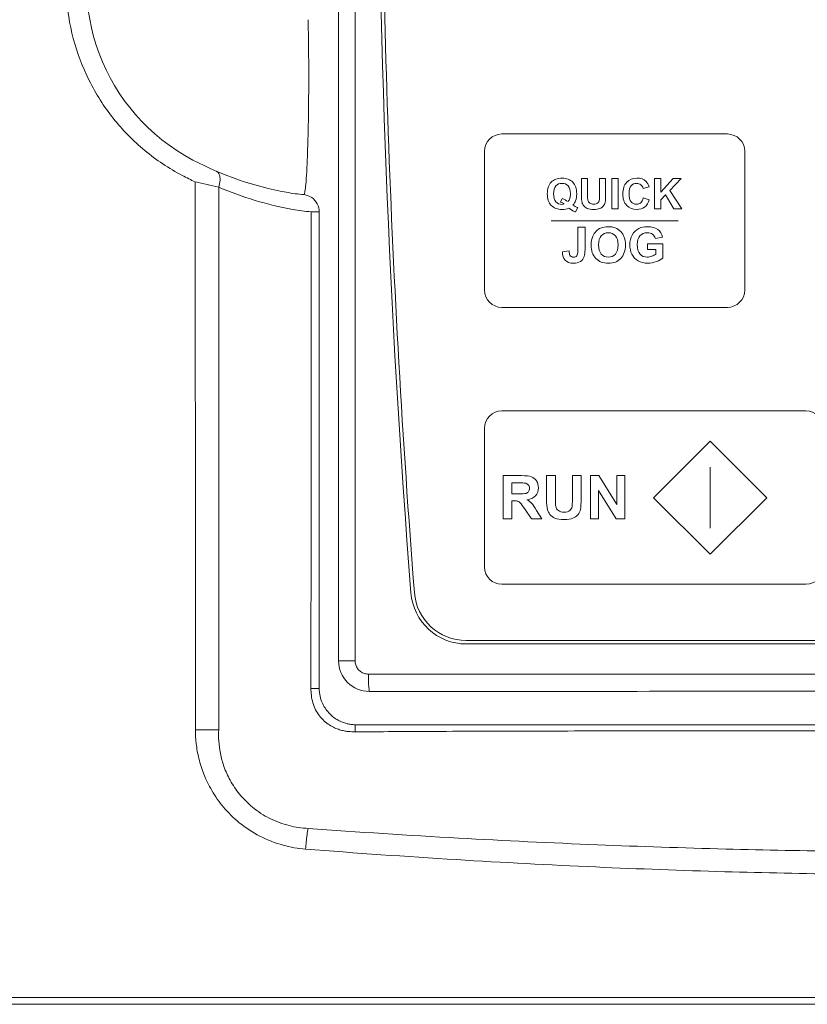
# Model space of a CAD drawing. Header units: millimetres. Extents: x -473 to 23648, y -382 to 1866.
# Tile 189 of 256: x 6243 to 6288, y 235 to 291. Entities that reach past the tile are written whole.
import ezdxf

# ---------------------------------------------------------------- set-up
doc = ezdxf.new("R2010")
doc.units = ezdxf.units.MM
doc.header["$LTSCALE"] = 80
doc.layers.get('0').update_dxf_attribs({"linetype": 'CONTINUOUS'})
doc.layers.add('20_ALL_FEATURES', color=7, linetype='CONTINUOUS')
doc.layers.add('layer 1', color=7, linetype='CONTINUOUS')

msp = doc.modelspace()

# ---------------------------------------------------------------- linework, layer by layer
at = {"color": 0, "linetype": 'Continuous', "lineweight": 0}
for p, q in [((6261, 359.819), (6261, 254.419)), ((6261.951, 359.82), (6261.951, 254.42)), ((6259.885, 280.311), (6259.42, 280.31)), ((6259.886, 252.821), (6259.885, 280.311)), ((6268.362, 255.586), (6324.586, 255.586)), ((6324.586, 255.386), (6268.362, 255.386)), ((6261.951, 254.42), (6261, 254.42)), ((6262.726, 253.646), (6330.222, 253.646)), ((6259.409, 252.82), (6259.886, 252.821))]:
    msp.add_line(p, q, dxfattribs=at)
for centre, radius, start, end in [((6886.074, 306.922), 622.8, 175.51072, 184.474232), ((6886.074, 306.922), 622.6, 179.582278, 184.474232), ((6257.974, 293.469), 11.5, 158.8193, 242.1819), ((6261.334, 299.837), 18.7, 242.1819, 259.6935), ((6261.293, 300.106), 19.991, 242.2768, 244.6767), ((6266.791, 341.249), 60.857, 256.65292, 257.96109), ((6261.86, 299.84), 19.703, 246.8001, 259.7187), ((6259.985, 292.41), 11.152, 259.6857, 264.9849), ((6260.406, 291.816), 11.548, 259.7095, 265.1016), ((6268.362, 258.586), 3.2, 184.4742, 270), ((6268.362, 258.586), 3, 184.4742, 270), ((6262.773, 254.42), 1.774, 180.0147, 270.0196), ((6262.461, 252.82), 3.052, 179.9998, 187.2853), ((6261.909, 252.822), 2.023, 180.0048, 187.4383), ((6261.976, 252.744), 2.014, 262.3814, 269.9407), ((6261.937, 253.386), 3.069, 263.0589, 270.4056)]:
    msp.add_arc(centre, radius, start, end, dxfattribs=at)
for points, knots in [([(6251.993, 282.41), (6251.226, 282.813), (6249.772, 283.782), (6247.945, 285.648), (6246.543, 287.846), (6245.625, 290.286), (6245.229, 292.871), (6245.379, 295.485), (6245.84, 297.174), (6246.154, 297.982)], [0, 0, 0, 0, 2.600735, 5.197227, 7.779768, 10.367086, 12.961359, 15.568157, 18.168269, 18.168269, 18.168269, 18.168269]), ([(6259.246, 291.392), (6259.263, 290.689), (6259.282, 289.293), (6259.283, 287.265), (6259.26, 285.416), (6259.223, 283.884), (6259.172, 282.744), (6259.127, 281.985), (6259.07, 281.555), (6259.042, 281.352), (6259.01, 281.301)], [0, 0, 0, 0, 2.109546, 4.189307, 6.081653, 7.658465, 8.784615, 9.510947, 9.925208, 10.10508, 10.10508, 10.10508, 10.10508]), ([(6254.098, 281.731), (6254.139, 281.864), (6254.186, 282.113), (6254.162, 282.45), (6254.034, 282.62), (6253.96, 282.652)], [0, 0, 0, 0, 0.418831, 0.7519159, 0.993938, 0.993938, 0.993938, 0.993938]), ([(6252.749, 250.439), (6252.748, 254.221), (6252.748, 261.51), (6252.745, 272.042), (6252.743, 278.792), (6252.742, 282.036)], [0, 0, 0, 0, 11.345856, 21.865872, 31.596498, 31.596498, 31.596498, 31.596498]), ([(6254.097, 250.442), (6254.097, 254.189), (6254.097, 261.407), (6254.097, 271.837), (6254.098, 278.519), (6254.098, 281.731)], [0, 0, 0, 0, 11.242654, 21.653803, 31.289075, 31.289075, 31.289075, 31.289075]), ([(6259.885, 280.311), (6259.885, 280.469), (6259.805, 280.792), (6259.478, 281.162), (6259.168, 281.281), (6259.01, 281.301)], [0, 0, 0, 0, 0.476226, 0.952898, 1.429636, 1.429636, 1.429636, 1.429636]), ([(6259.409, 252.82), (6259.41, 253.857), (6259.411, 256.026), (6259.413, 259.412), (6259.414, 263.06), (6259.416, 266.964), (6259.417, 271.137), (6259.419, 275.614), (6259.42, 278.705), (6259.42, 280.31)], [0, 0, 0, 0, 3.111441, 6.506299, 10.156363, 14.057059, 18.218996, 22.673011, 27.489841, 27.489841, 27.489841, 27.489841]), ([(6261.951, 254.42), (6261.951, 254.339), (6261.976, 254.176), (6262.088, 253.957), (6262.263, 253.783), (6262.482, 253.671), (6262.645, 253.646), (6262.726, 253.646)], [0, 0, 0, 0, 0.242006, 0.484329, 0.726749, 0.969268, 1.211827, 1.211827, 1.211827, 1.211827]), ([(6262.726, 253.646), (6262.726, 253.519), (6262.732, 253.29), (6262.727, 252.966), (6262.768, 252.794), (6262.748, 252.654), (6262.774, 252.646)], [0, 0, 0, 0, 0.379479, 0.702346, 0.92056, 1.002667, 1.002667, 1.002667, 1.002667]), ([(6261.566, 250.34), (6261.485, 250.346), (6261.315, 250.37), (6261.049, 250.437), (6260.763, 250.547), (6260.463, 250.712), (6260.166, 250.94), (6259.893, 251.235), (6259.667, 251.588), (6259.504, 251.992), (6259.448, 252.283), (6259.434, 252.433)], [0, 0, 0, 0, 0.243091, 0.515428, 0.821175, 1.159761, 1.536592, 1.94123, 2.357734, 2.787633, 3.240565, 3.240565, 3.240565, 3.240565]), ([(6261.709, 250.747), (6261.64, 250.757), (6261.495, 250.783), (6261.271, 250.85), (6261.034, 250.951), (6260.787, 251.097), (6260.54, 251.295), (6260.312, 251.546), (6260.12, 251.845), (6259.975, 252.185), (6259.92, 252.432), (6259.903, 252.56)], [0, 0, 0, 0, 0.209355, 0.441454, 0.697479, 0.981687, 1.299625, 1.643264, 1.995919, 2.359977, 2.747748, 2.747748, 2.747748, 2.747748]), ([(6262.774, 252.646), (6270.262, 252.651), (6285.241, 252.658), (6307.707, 252.658), (6322.686, 252.651), (6330.174, 252.646)], [0, 0, 0, 0, 22.462721, 44.937212, 67.399918, 67.399918, 67.399918, 67.399918]), ([(6252.749, 250.439), (6252.904, 250.439), (6253.212, 250.439), (6253.662, 250.44), (6253.956, 250.441), (6254.097, 250.442)], [0, 0, 0, 0, 0.466777, 0.924587, 1.348465, 1.348465, 1.348465, 1.348465]), ([(6259.242, 244.749), (6258.876, 244.763), (6258.116, 244.879), (6257.021, 245.28), (6256.051, 245.914), (6255.289, 246.679), (6254.746, 247.485), (6254.385, 248.284), (6254.178, 249.051), (6254.085, 249.766), (6254.083, 250.224), (6254.097, 250.442)], [0, 0, 0, 0, 1.097789, 2.289473, 3.473094, 4.543752, 5.505731, 6.374722, 7.161843, 7.879809, 8.532788, 8.532788, 8.532788, 8.532788]), ([(6261.958, 250.317), (6261.96, 250.389), (6261.976, 250.522), (6261.942, 250.672), (6261.974, 250.73)], [0, 0, 0, 0, 0.2148415, 0.4128709, 0.4128709, 0.4128709, 0.4128709]), ([(6296.474, 250.724), (6295.754, 250.724), (6294.285, 250.724), (6292.068, 250.724), (6289.834, 250.724), (6287.617, 250.724), (6285.404, 250.724), (6283.138, 250.725), (6280.735, 250.725), (6278.127, 250.725), (6275.29, 250.725), (6272.313, 250.726), (6269.376, 250.727), (6266.655, 250.727), (6264.22, 250.728), (6262.695, 250.729), (6261.974, 250.73)], [0, 0, 0, 0, 2.160181, 4.406147, 6.650283, 8.86412, 11.055449, 13.29076, 15.662238, 18.265232, 21.113375, 24.174089, 27.195144, 29.924779, 32.336661, 34.500001, 34.500001, 34.500001, 34.500001]), ([(6259.098, 243.552), (6258.66, 243.585), (6257.753, 243.75), (6256.447, 244.252), (6255.286, 245.015), (6254.363, 245.925), (6253.689, 246.882), (6253.224, 247.835), (6252.935, 248.752), (6252.782, 249.616), (6252.749, 250.173), (6252.749, 250.439)], [0, 0, 0, 0, 1.318716, 2.747389, 4.168155, 5.454901, 6.613989, 7.664847, 8.62043, 9.490992, 10.290227, 10.290227, 10.290227, 10.290227]), ([(6296.474, 250.386), (6295.754, 250.386), (6294.285, 250.386), (6292.068, 250.385), (6289.833, 250.384), (6287.616, 250.383), (6285.402, 250.382), (6283.136, 250.38), (6280.732, 250.377), (6278.124, 250.373), (6275.286, 250.369), (6272.309, 250.362), (6269.37, 250.354), (6266.647, 250.344), (6264.209, 250.332), (6262.681, 250.322), (6261.958, 250.317)], [0, 0, 0, 0, 2.160506, 4.406771, 6.651184, 8.865286, 11.056883, 13.292493, 15.664331, 18.267791, 21.11658, 24.178267, 27.200758, 29.932458, 32.347412, 34.515674, 34.515674, 34.515674, 34.515674]), ([(6259.098, 243.552), (6259.109, 243.694), (6259.134, 243.971), (6259.182, 244.37), (6259.221, 244.627), (6259.242, 244.749)], [0, 0, 0, 0, 0.425779, 0.833713, 1.205562, 1.205562, 1.205562, 1.205562]), ([(6296.474, 243.388), (6294.367, 243.388), (6289.981, 243.416), (6283.129, 243.548), (6275.716, 243.793), (6267.689, 244.178), (6262.132, 244.536), (6259.242, 244.749)], [0, 0, 0, 0, 6.32226, 13.156695, 20.55903, 28.572845, 37.2647, 37.2647, 37.2647, 37.2647]), ([(6296.474, 242.065), (6294.357, 242.065), (6289.951, 242.095), (6283.069, 242.239), (6275.625, 242.511), (6267.571, 242.938), (6261.996, 243.328), (6259.098, 243.552)], [0, 0, 0, 0, 6.351405, 13.217029, 20.651094, 28.695182, 37.41446, 37.41446, 37.41446, 37.41446])]:
    msp.add_open_spline(points, degree=3, knots=knots, dxfattribs=at)
at = {"layer": '20_ALL_FEATURES', "color": 7, "linetype": 'Continuous', "lineweight": 0}
for p, q in [((6210.475, 235.003), (6380.454, 235.003)), ((6210.975, 234.603), (6379.954, 234.603))]:
    msp.add_line(p, q, dxfattribs=at)
at = {"layer": 'layer 1', "color": 0, "lineweight": 0}
for points, knots in [([(6270.409, 284.8), (6270.409, 284.8), (6283.409, 284.8), (6283.409, 284.8), (6283.409, 284.8), (6283.959, 284.8), (6284.409, 284.35), (6284.409, 283.8), (6284.409, 283.8), (6284.409, 283.8), (6284.409, 275.8), (6284.409, 275.8), (6284.409, 275.8), (6284.409, 275.25), (6283.959, 274.8), (6283.409, 274.8), (6283.409, 274.8), (6283.409, 274.8), (6270.409, 274.8), (6270.409, 274.8), (6270.409, 274.8), (6269.859, 274.8), (6269.409, 275.25), (6269.409, 275.8), (6269.409, 275.8), (6269.409, 275.8), (6269.409, 283.8), (6269.409, 283.8), (6269.409, 283.8), (6269.409, 284.35), (6269.859, 284.8), (6270.409, 284.8)], [0, 0, 0, 0, 0.125, 0.125, 0.125, 0.125, 0.25, 0.25, 0.25, 0.25, 0.375, 0.375, 0.375, 0.375, 0.5, 0.5, 0.5, 0.5, 0.625, 0.625, 0.625, 0.625, 0.75, 0.75, 0.75, 0.75, 0.875, 0.875, 0.875, 0.875, 1, 1, 1, 1]), ([(6274.509, 280.699), (6274.595, 280.637), (6274.69, 280.587), (6274.791, 280.551), (6274.791, 280.551), (6274.791, 280.551), (6274.661, 280.302), (6274.661, 280.302), (6274.661, 280.302), (6274.608, 280.317), (6274.556, 280.339), (6274.505, 280.367), (6274.505, 280.367), (6274.494, 280.373), (6274.416, 280.425), (6274.27, 280.522), (6274.27, 280.522), (6274.156, 280.472), (6274.029, 280.447), (6273.89, 280.447), (6273.89, 280.447), (6273.621, 280.447), (6273.411, 280.526), (6273.258, 280.685), (6273.258, 280.685), (6273.106, 280.843), (6273.03, 281.065), (6273.03, 281.351), (6273.03, 281.351), (6273.03, 281.637), (6273.106, 281.859), (6273.259, 282.017), (6273.259, 282.017), (6273.411, 282.176), (6273.619, 282.255), (6273.88, 282.255), (6273.88, 282.255), (6274.139, 282.255), (6274.345, 282.176), (6274.497, 282.017), (6274.497, 282.017), (6274.648, 281.859), (6274.725, 281.637), (6274.725, 281.351), (6274.725, 281.351), (6274.725, 281.2), (6274.703, 281.067), (6274.661, 280.953), (6274.661, 280.953), (6274.629, 280.865), (6274.578, 280.781), (6274.509, 280.699)], [0, 0, 0, 0, 0.076923, 0.076923, 0.076923, 0.076923, 0.153846, 0.153846, 0.153846, 0.153846, 0.230769, 0.230769, 0.230769, 0.230769, 0.307692, 0.307692, 0.307692, 0.307692, 0.384615, 0.384615, 0.384615, 0.384615, 0.461538, 0.461538, 0.461538, 0.461538, 0.538462, 0.538462, 0.538462, 0.538462, 0.615385, 0.615385, 0.615385, 0.615385, 0.692308, 0.692308, 0.692308, 0.692308, 0.769231, 0.769231, 0.769231, 0.769231, 0.846154, 0.846154, 0.846154, 0.846154, 0.923077, 0.923077, 0.923077, 0.923077, 1, 1, 1, 1]), ([(6274.999, 282.225), (6274.999, 282.225), (6275.352, 282.225), (6275.352, 282.225), (6275.352, 282.225), (6275.352, 282.225), (6275.352, 281.278), (6275.352, 281.278), (6275.352, 281.278), (6275.352, 281.128), (6275.356, 281.031), (6275.365, 280.986), (6275.365, 280.986), (6275.38, 280.915), (6275.416, 280.857), (6275.473, 280.814), (6275.473, 280.814), (6275.53, 280.771), (6275.607, 280.749), (6275.706, 280.749), (6275.706, 280.749), (6275.806, 280.749), (6275.882, 280.769), (6275.933, 280.81), (6275.933, 280.81), (6275.983, 280.851), (6276.014, 280.902), (6276.024, 280.961), (6276.024, 280.961), (6276.035, 281.021), (6276.04, 281.12), (6276.04, 281.258), (6276.04, 281.258), (6276.04, 281.258), (6276.04, 282.225), (6276.04, 282.225), (6276.04, 282.225), (6276.04, 282.225), (6276.393, 282.225), (6276.393, 282.225), (6276.393, 282.225), (6276.393, 282.225), (6276.393, 281.307), (6276.393, 281.307), (6276.393, 281.307), (6276.393, 281.097), (6276.383, 280.949), (6276.364, 280.862), (6276.364, 280.862), (6276.345, 280.775), (6276.31, 280.703), (6276.259, 280.643), (6276.259, 280.643), (6276.207, 280.583), (6276.139, 280.536), (6276.053, 280.5), (6276.053, 280.5), (6275.967, 280.465), (6275.855, 280.447), (6275.716, 280.447), (6275.716, 280.447), (6275.55, 280.447), (6275.423, 280.466), (6275.337, 280.505), (6275.337, 280.505), (6275.25, 280.544), (6275.182, 280.594), (6275.132, 280.655), (6275.132, 280.655), (6275.082, 280.717), (6275.049, 280.782), (6275.033, 280.849), (6275.033, 280.849), (6275.01, 280.949), (6274.999, 281.097), (6274.999, 281.293), (6274.999, 281.293), (6274.999, 281.293), (6274.999, 282.225), (6274.999, 282.225)], [0, 0, 0, 0, 0.05, 0.05, 0.05, 0.05, 0.1, 0.1, 0.1, 0.1, 0.15, 0.15, 0.15, 0.15, 0.2, 0.2, 0.2, 0.2, 0.25, 0.25, 0.25, 0.25, 0.3, 0.3, 0.3, 0.3, 0.35, 0.35, 0.35, 0.35, 0.4, 0.4, 0.4, 0.4, 0.45, 0.45, 0.45, 0.45, 0.5, 0.5, 0.5, 0.5, 0.55, 0.55, 0.55, 0.55, 0.6, 0.6, 0.6, 0.6, 0.65, 0.65, 0.65, 0.65, 0.7, 0.7, 0.7, 0.7, 0.75, 0.75, 0.75, 0.75, 0.8, 0.8, 0.8, 0.8, 0.85, 0.85, 0.85, 0.85, 0.9, 0.9, 0.9, 0.9, 0.95, 0.95, 0.95, 0.95, 1, 1, 1, 1]), ([(6276.754, 280.477), (6276.754, 280.477), (6276.754, 282.225), (6276.754, 282.225), (6276.754, 282.225), (6276.754, 282.225), (6277.107, 282.225), (6277.107, 282.225), (6277.107, 282.225), (6277.107, 282.225), (6277.107, 280.477), (6277.107, 280.477), (6277.107, 280.477), (6277.107, 280.477), (6276.754, 280.477), (6276.754, 280.477)], [0, 0, 0, 0, 0.25, 0.25, 0.25, 0.25, 0.5, 0.5, 0.5, 0.5, 0.75, 0.75, 0.75, 0.75, 1, 1, 1, 1]), ([(6278.562, 281.12), (6278.562, 281.12), (6278.904, 281.011), (6278.904, 281.011), (6278.904, 281.011), (6278.851, 280.821), (6278.764, 280.679), (6278.642, 280.586), (6278.642, 280.586), (6278.521, 280.494), (6278.365, 280.447), (6278.178, 280.447), (6278.178, 280.447), (6277.946, 280.447), (6277.755, 280.527), (6277.606, 280.685), (6277.606, 280.685), (6277.456, 280.844), (6277.381, 281.061), (6277.381, 281.335), (6277.381, 281.335), (6277.381, 281.627), (6277.457, 281.852), (6277.607, 282.014), (6277.607, 282.014), (6277.757, 282.174), (6277.954, 282.255), (6278.199, 282.255), (6278.199, 282.255), (6278.413, 282.255), (6278.587, 282.192), (6278.72, 282.065), (6278.72, 282.065), (6278.8, 281.991), (6278.86, 281.883), (6278.899, 281.743), (6278.899, 281.743), (6278.899, 281.743), (6278.55, 281.66), (6278.55, 281.66), (6278.55, 281.66), (6278.529, 281.751), (6278.486, 281.822), (6278.42, 281.875), (6278.42, 281.875), (6278.355, 281.927), (6278.275, 281.953), (6278.181, 281.953), (6278.181, 281.953), (6278.052, 281.953), (6277.947, 281.907), (6277.866, 281.814), (6277.866, 281.814), (6277.785, 281.721), (6277.745, 281.57), (6277.745, 281.362), (6277.745, 281.362), (6277.745, 281.141), (6277.785, 280.983), (6277.864, 280.89), (6277.864, 280.89), (6277.944, 280.796), (6278.047, 280.749), (6278.174, 280.749), (6278.174, 280.749), (6278.268, 280.749), (6278.349, 280.779), (6278.416, 280.838), (6278.416, 280.838), (6278.484, 280.898), (6278.532, 280.992), (6278.562, 281.12)], [0, 0, 0, 0, 0.055556, 0.055556, 0.055556, 0.055556, 0.111111, 0.111111, 0.111111, 0.111111, 0.166667, 0.166667, 0.166667, 0.166667, 0.222222, 0.222222, 0.222222, 0.222222, 0.277778, 0.277778, 0.277778, 0.277778, 0.333333, 0.333333, 0.333333, 0.333333, 0.388889, 0.388889, 0.388889, 0.388889, 0.444444, 0.444444, 0.444444, 0.444444, 0.5, 0.5, 0.5, 0.5, 0.555556, 0.555556, 0.555556, 0.555556, 0.611111, 0.611111, 0.611111, 0.611111, 0.666667, 0.666667, 0.666667, 0.666667, 0.722222, 0.722222, 0.722222, 0.722222, 0.777778, 0.777778, 0.777778, 0.777778, 0.833333, 0.833333, 0.833333, 0.833333, 0.888889, 0.888889, 0.888889, 0.888889, 0.944444, 0.944444, 0.944444, 0.944444, 1, 1, 1, 1]), ([(6279.212, 280.477), (6279.212, 280.477), (6279.212, 282.225), (6279.212, 282.225), (6279.212, 282.225), (6279.212, 282.225), (6279.565, 282.225), (6279.565, 282.225), (6279.565, 282.225), (6279.565, 282.225), (6279.565, 281.449), (6279.565, 281.449), (6279.565, 281.449), (6279.565, 281.449), (6280.278, 282.225), (6280.278, 282.225), (6280.278, 282.225), (6280.278, 282.225), (6280.752, 282.225), (6280.752, 282.225), (6280.752, 282.225), (6280.752, 282.225), (6280.094, 281.544), (6280.094, 281.544), (6280.094, 281.544), (6280.094, 281.544), (6280.788, 280.477), (6280.788, 280.477), (6280.788, 280.477), (6280.788, 280.477), (6280.331, 280.477), (6280.331, 280.477), (6280.331, 280.477), (6280.331, 280.477), (6279.851, 281.298), (6279.851, 281.298), (6279.851, 281.298), (6279.851, 281.298), (6279.565, 281.005), (6279.565, 281.005), (6279.565, 281.005), (6279.565, 281.005), (6279.565, 280.477), (6279.565, 280.477), (6279.565, 280.477), (6279.565, 280.477), (6279.212, 280.477), (6279.212, 280.477)], [0, 0, 0, 0, 0.083333, 0.083333, 0.083333, 0.083333, 0.166667, 0.166667, 0.166667, 0.166667, 0.25, 0.25, 0.25, 0.25, 0.333333, 0.333333, 0.333333, 0.333333, 0.416667, 0.416667, 0.416667, 0.416667, 0.5, 0.5, 0.5, 0.5, 0.583333, 0.583333, 0.583333, 0.583333, 0.666667, 0.666667, 0.666667, 0.666667, 0.75, 0.75, 0.75, 0.75, 0.833333, 0.833333, 0.833333, 0.833333, 0.916667, 0.916667, 0.916667, 0.916667, 1, 1, 1, 1]), ([(6274.225, 280.898), (6274.27, 280.951), (6274.304, 281.016), (6274.327, 281.091), (6274.327, 281.091), (6274.349, 281.167), (6274.361, 281.253), (6274.361, 281.351), (6274.361, 281.351), (6274.361, 281.553), (6274.316, 281.704), (6274.227, 281.804), (6274.227, 281.804), (6274.138, 281.903), (6274.022, 281.953), (6273.878, 281.953), (6273.878, 281.953), (6273.734, 281.953), (6273.617, 281.903), (6273.528, 281.803), (6273.528, 281.803), (6273.438, 281.703), (6273.394, 281.552), (6273.394, 281.351), (6273.394, 281.351), (6273.394, 281.147), (6273.438, 280.994), (6273.528, 280.893), (6273.528, 280.893), (6273.617, 280.791), (6273.73, 280.74), (6273.867, 280.74), (6273.867, 280.74), (6273.918, 280.74), (6273.966, 280.749), (6274.011, 280.766), (6274.011, 280.766), (6273.94, 280.812), (6273.867, 280.849), (6273.793, 280.876), (6273.793, 280.876), (6273.793, 280.876), (6273.892, 281.077), (6273.892, 281.077), (6273.892, 281.077), (6274.008, 281.037), (6274.119, 280.978), (6274.225, 280.898)], [0, 0, 0, 0, 0.083333, 0.083333, 0.083333, 0.083333, 0.166667, 0.166667, 0.166667, 0.166667, 0.25, 0.25, 0.25, 0.25, 0.333333, 0.333333, 0.333333, 0.333333, 0.416667, 0.416667, 0.416667, 0.416667, 0.5, 0.5, 0.5, 0.5, 0.583333, 0.583333, 0.583333, 0.583333, 0.666667, 0.666667, 0.666667, 0.666667, 0.75, 0.75, 0.75, 0.75, 0.833333, 0.833333, 0.833333, 0.833333, 0.916667, 0.916667, 0.916667, 0.916667, 1, 1, 1, 1]), ([(6274.793, 279.42), (6274.793, 279.42), (6275.204, 279.42), (6275.204, 279.42), (6275.204, 279.42), (6275.204, 279.42), (6275.204, 278.129), (6275.204, 278.129), (6275.204, 278.129), (6275.204, 277.96), (6275.188, 277.83), (6275.159, 277.739), (6275.159, 277.739), (6275.119, 277.62), (6275.047, 277.525), (6274.942, 277.453), (6274.942, 277.453), (6274.837, 277.381), (6274.699, 277.345), (6274.527, 277.345), (6274.527, 277.345), (6274.326, 277.345), (6274.171, 277.402), (6274.062, 277.515), (6274.062, 277.515), (6273.954, 277.627), (6273.899, 277.792), (6273.899, 278.01), (6273.899, 278.01), (6273.899, 278.01), (6274.287, 278.055), (6274.287, 278.055), (6274.287, 278.055), (6274.291, 277.938), (6274.308, 277.856), (6274.338, 277.807), (6274.338, 277.807), (6274.383, 277.734), (6274.45, 277.697), (6274.541, 277.697), (6274.541, 277.697), (6274.633, 277.697), (6274.698, 277.723), (6274.736, 277.776), (6274.736, 277.776), (6274.774, 277.828), (6274.793, 277.937), (6274.793, 278.102), (6274.793, 278.102), (6274.793, 278.102), (6274.793, 279.42), (6274.793, 279.42)], [0, 0, 0, 0, 0.076923, 0.076923, 0.076923, 0.076923, 0.153846, 0.153846, 0.153846, 0.153846, 0.230769, 0.230769, 0.230769, 0.230769, 0.307692, 0.307692, 0.307692, 0.307692, 0.384615, 0.384615, 0.384615, 0.384615, 0.461538, 0.461538, 0.461538, 0.461538, 0.538462, 0.538462, 0.538462, 0.538462, 0.615385, 0.615385, 0.615385, 0.615385, 0.692308, 0.692308, 0.692308, 0.692308, 0.769231, 0.769231, 0.769231, 0.769231, 0.846154, 0.846154, 0.846154, 0.846154, 0.923077, 0.923077, 0.923077, 0.923077, 1, 1, 1, 1]), ([(6275.558, 278.387), (6275.558, 278.595), (6275.589, 278.77), (6275.651, 278.911), (6275.651, 278.911), (6275.698, 279.014), (6275.761, 279.108), (6275.841, 279.19), (6275.841, 279.19), (6275.922, 279.273), (6276.01, 279.334), (6276.105, 279.374), (6276.105, 279.374), (6276.232, 279.428), (6276.379, 279.454), (6276.545, 279.454), (6276.545, 279.454), (6276.845, 279.454), (6277.086, 279.361), (6277.266, 279.175), (6277.266, 279.175), (6277.447, 278.989), (6277.537, 278.729), (6277.537, 278.397), (6277.537, 278.397), (6277.537, 278.068), (6277.447, 277.81), (6277.268, 277.624), (6277.268, 277.624), (6277.089, 277.439), (6276.85, 277.345), (6276.55, 277.345), (6276.55, 277.345), (6276.247, 277.345), (6276.006, 277.438), (6275.827, 277.623), (6275.827, 277.623), (6275.648, 277.808), (6275.558, 278.063), (6275.558, 278.387)], [0, 0, 0, 0, 0.1, 0.1, 0.1, 0.1, 0.2, 0.2, 0.2, 0.2, 0.3, 0.3, 0.3, 0.3, 0.4, 0.4, 0.4, 0.4, 0.5, 0.5, 0.5, 0.5, 0.6, 0.6, 0.6, 0.6, 0.7, 0.7, 0.7, 0.7, 0.8, 0.8, 0.8, 0.8, 0.9, 0.9, 0.9, 0.9, 1, 1, 1, 1]), ([(6278.807, 278.13), (6278.807, 278.13), (6278.807, 278.474), (6278.807, 278.474), (6278.807, 278.474), (6278.807, 278.474), (6279.695, 278.474), (6279.695, 278.474), (6279.695, 278.474), (6279.695, 278.474), (6279.695, 277.661), (6279.695, 277.661), (6279.695, 277.661), (6279.608, 277.578), (6279.483, 277.504), (6279.319, 277.44), (6279.319, 277.44), (6279.156, 277.377), (6278.99, 277.345), (6278.822, 277.345), (6278.822, 277.345), (6278.609, 277.345), (6278.423, 277.39), (6278.264, 277.479), (6278.264, 277.479), (6278.106, 277.569), (6277.986, 277.697), (6277.907, 277.864), (6277.907, 277.864), (6277.827, 278.03), (6277.787, 278.211), (6277.787, 278.407), (6277.787, 278.407), (6277.787, 278.619), (6277.832, 278.808), (6277.92, 278.973), (6277.92, 278.973), (6278.01, 279.138), (6278.14, 279.265), (6278.312, 279.353), (6278.312, 279.353), (6278.442, 279.421), (6278.605, 279.454), (6278.8, 279.454), (6278.8, 279.454), (6279.053, 279.454), (6279.251, 279.401), (6279.393, 279.295), (6279.393, 279.295), (6279.536, 279.189), (6279.627, 279.042), (6279.668, 278.855), (6279.668, 278.855), (6279.668, 278.855), (6279.259, 278.778), (6279.259, 278.778), (6279.259, 278.778), (6279.23, 278.878), (6279.176, 278.958), (6279.097, 279.016), (6279.097, 279.016), (6279.017, 279.074), (6278.919, 279.103), (6278.8, 279.103), (6278.8, 279.103), (6278.62, 279.103), (6278.477, 279.046), (6278.371, 278.932), (6278.371, 278.932), (6278.264, 278.817), (6278.212, 278.648), (6278.212, 278.423), (6278.212, 278.423), (6278.212, 278.182), (6278.265, 278), (6278.373, 277.879), (6278.373, 277.879), (6278.48, 277.758), (6278.621, 277.697), (6278.796, 277.697), (6278.796, 277.697), (6278.882, 277.697), (6278.969, 277.714), (6279.055, 277.748), (6279.055, 277.748), (6279.142, 277.782), (6279.216, 277.823), (6279.279, 277.871), (6279.279, 277.871), (6279.279, 277.871), (6279.279, 278.13), (6279.279, 278.13), (6279.279, 278.13), (6279.279, 278.13), (6278.807, 278.13), (6278.807, 278.13)], [0, 0, 0, 0, 0.041667, 0.041667, 0.041667, 0.041667, 0.083333, 0.083333, 0.083333, 0.083333, 0.125, 0.125, 0.125, 0.125, 0.166667, 0.166667, 0.166667, 0.166667, 0.208333, 0.208333, 0.208333, 0.208333, 0.25, 0.25, 0.25, 0.25, 0.291667, 0.291667, 0.291667, 0.291667, 0.333333, 0.333333, 0.333333, 0.333333, 0.375, 0.375, 0.375, 0.375, 0.416667, 0.416667, 0.416667, 0.416667, 0.458333, 0.458333, 0.458333, 0.458333, 0.5, 0.5, 0.5, 0.5, 0.541667, 0.541667, 0.541667, 0.541667, 0.583333, 0.583333, 0.583333, 0.583333, 0.625, 0.625, 0.625, 0.625, 0.666667, 0.666667, 0.666667, 0.666667, 0.708333, 0.708333, 0.708333, 0.708333, 0.75, 0.75, 0.75, 0.75, 0.791667, 0.791667, 0.791667, 0.791667, 0.833333, 0.833333, 0.833333, 0.833333, 0.875, 0.875, 0.875, 0.875, 0.916667, 0.916667, 0.916667, 0.916667, 0.958333, 0.958333, 0.958333, 0.958333, 1, 1, 1, 1]), ([(6275.982, 278.401), (6275.982, 278.17), (6276.036, 277.995), (6276.143, 277.876), (6276.143, 277.876), (6276.249, 277.757), (6276.385, 277.697), (6276.549, 277.697), (6276.549, 277.697), (6276.713, 277.697), (6276.848, 277.756), (6276.953, 277.875), (6276.953, 277.875), (6277.058, 277.993), (6277.111, 278.17), (6277.111, 278.407), (6277.111, 278.407), (6277.111, 278.64), (6277.06, 278.815), (6276.957, 278.93), (6276.957, 278.93), (6276.855, 279.045), (6276.719, 279.103), (6276.549, 279.103), (6276.549, 279.103), (6276.379, 279.103), (6276.242, 279.044), (6276.138, 278.928), (6276.138, 278.928), (6276.035, 278.811), (6275.982, 278.636), (6275.982, 278.401)], [0, 0, 0, 0, 0.125, 0.125, 0.125, 0.125, 0.25, 0.25, 0.25, 0.25, 0.375, 0.375, 0.375, 0.375, 0.5, 0.5, 0.5, 0.5, 0.625, 0.625, 0.625, 0.625, 0.75, 0.75, 0.75, 0.75, 0.875, 0.875, 0.875, 0.875, 1, 1, 1, 1]), ([(6270.409, 268.827), (6270.409, 268.827), (6287.933, 268.827), (6287.933, 268.827), (6287.933, 268.827), (6288.483, 268.827), (6288.933, 268.377), (6288.933, 267.827), (6288.933, 267.827), (6288.933, 267.827), (6288.933, 259.827), (6288.933, 259.827), (6288.933, 259.827), (6288.933, 259.278), (6288.483, 258.827), (6287.933, 258.827), (6287.933, 258.827), (6287.933, 258.827), (6270.409, 258.827), (6270.409, 258.827), (6270.409, 258.827), (6269.859, 258.827), (6269.409, 259.277), (6269.409, 259.827), (6269.409, 259.827), (6269.409, 259.827), (6269.409, 267.827), (6269.409, 267.827), (6269.409, 267.827), (6269.409, 268.377), (6269.859, 268.827), (6270.409, 268.827)], [0, 0, 0, 0, 0.125, 0.125, 0.125, 0.125, 0.25, 0.25, 0.25, 0.25, 0.375, 0.375, 0.375, 0.375, 0.5, 0.5, 0.5, 0.5, 0.625, 0.625, 0.625, 0.625, 0.75, 0.75, 0.75, 0.75, 0.875, 0.875, 0.875, 0.875, 1, 1, 1, 1]), ([(6282.417, 267.088), (6282.417, 267.088), (6285.681, 263.824), (6285.681, 263.824), (6285.681, 263.824), (6285.681, 263.824), (6282.417, 260.561), (6282.417, 260.561), (6282.417, 260.561), (6282.417, 260.561), (6279.154, 263.824), (6279.154, 263.824), (6279.154, 263.824), (6279.154, 263.824), (6282.417, 267.088), (6282.417, 267.088)], [0, 0, 0, 0, 0.25, 0.25, 0.25, 0.25, 0.5, 0.5, 0.5, 0.5, 0.75, 0.75, 0.75, 0.75, 1, 1, 1, 1]), ([(6270.478, 262.601), (6270.478, 262.601), (6270.478, 265.097), (6270.478, 265.097), (6270.478, 265.097), (6270.478, 265.097), (6271.539, 265.097), (6271.539, 265.097), (6271.539, 265.097), (6271.806, 265.097), (6271.999, 265.074), (6272.12, 265.029), (6272.12, 265.029), (6272.241, 264.984), (6272.338, 264.905), (6272.41, 264.79), (6272.41, 264.79), (6272.483, 264.675), (6272.519, 264.545), (6272.519, 264.397), (6272.519, 264.397), (6272.519, 264.21), (6272.464, 264.055), (6272.354, 263.933), (6272.354, 263.933), (6272.244, 263.811), (6272.079, 263.734), (6271.86, 263.703), (6271.86, 263.703), (6271.969, 263.639), (6272.06, 263.569), (6272.13, 263.493), (6272.13, 263.493), (6272.201, 263.417), (6272.297, 263.282), (6272.417, 263.088), (6272.417, 263.088), (6272.417, 263.088), (6272.722, 262.601), (6272.722, 262.601), (6272.722, 262.601), (6272.722, 262.601), (6272.119, 262.601), (6272.119, 262.601), (6272.119, 262.601), (6272.119, 262.601), (6271.755, 263.144), (6271.755, 263.144), (6271.755, 263.144), (6271.625, 263.338), (6271.537, 263.46), (6271.489, 263.511), (6271.489, 263.511), (6271.442, 263.561), (6271.391, 263.596), (6271.338, 263.615), (6271.338, 263.615), (6271.284, 263.633), (6271.2, 263.643), (6271.084, 263.643), (6271.084, 263.643), (6271.084, 263.643), (6270.982, 263.643), (6270.982, 263.643), (6270.982, 263.643), (6270.982, 263.643), (6270.982, 262.601), (6270.982, 262.601), (6270.982, 262.601), (6270.982, 262.601), (6270.478, 262.601), (6270.478, 262.601)], [0, 0, 0, 0, 0.055556, 0.055556, 0.055556, 0.055556, 0.111111, 0.111111, 0.111111, 0.111111, 0.166667, 0.166667, 0.166667, 0.166667, 0.222222, 0.222222, 0.222222, 0.222222, 0.277778, 0.277778, 0.277778, 0.277778, 0.333333, 0.333333, 0.333333, 0.333333, 0.388889, 0.388889, 0.388889, 0.388889, 0.444444, 0.444444, 0.444444, 0.444444, 0.5, 0.5, 0.5, 0.5, 0.555556, 0.555556, 0.555556, 0.555556, 0.611111, 0.611111, 0.611111, 0.611111, 0.666667, 0.666667, 0.666667, 0.666667, 0.722222, 0.722222, 0.722222, 0.722222, 0.777778, 0.777778, 0.777778, 0.777778, 0.833333, 0.833333, 0.833333, 0.833333, 0.888889, 0.888889, 0.888889, 0.888889, 0.944444, 0.944444, 0.944444, 0.944444, 1, 1, 1, 1]), ([(6270.982, 264.041), (6270.982, 264.041), (6271.355, 264.041), (6271.355, 264.041), (6271.355, 264.041), (6271.596, 264.041), (6271.747, 264.051), (6271.808, 264.072), (6271.808, 264.072), (6271.868, 264.092), (6271.915, 264.127), (6271.949, 264.177), (6271.949, 264.177), (6271.983, 264.227), (6272, 264.289), (6272, 264.364), (6272, 264.364), (6272, 264.449), (6271.978, 264.516), (6271.933, 264.568), (6271.933, 264.568), (6271.888, 264.619), (6271.825, 264.652), (6271.743, 264.666), (6271.743, 264.666), (6271.702, 264.671), (6271.58, 264.674), (6271.375, 264.674), (6271.375, 264.674), (6271.375, 264.674), (6270.982, 264.674), (6270.982, 264.674), (6270.982, 264.674), (6270.982, 264.674), (6270.982, 264.041), (6270.982, 264.041)], [0, 0, 0, 0, 0.111111, 0.111111, 0.111111, 0.111111, 0.222222, 0.222222, 0.222222, 0.222222, 0.333333, 0.333333, 0.333333, 0.333333, 0.444444, 0.444444, 0.444444, 0.444444, 0.555556, 0.555556, 0.555556, 0.555556, 0.666667, 0.666667, 0.666667, 0.666667, 0.777778, 0.777778, 0.777778, 0.777778, 0.888889, 0.888889, 0.888889, 0.888889, 1, 1, 1, 1]), ([(6272.991, 265.097), (6272.991, 265.097), (6273.495, 265.097), (6273.495, 265.097), (6273.495, 265.097), (6273.495, 265.097), (6273.495, 263.745), (6273.495, 263.745), (6273.495, 263.745), (6273.495, 263.531), (6273.501, 263.391), (6273.513, 263.328), (6273.513, 263.328), (6273.535, 263.225), (6273.587, 263.143), (6273.667, 263.082), (6273.667, 263.082), (6273.749, 263.02), (6273.86, 262.989), (6274, 262.989), (6274, 262.989), (6274.143, 262.989), (6274.251, 263.018), (6274.324, 263.077), (6274.324, 263.077), (6274.397, 263.135), (6274.44, 263.207), (6274.455, 263.292), (6274.455, 263.292), (6274.47, 263.377), (6274.477, 263.518), (6274.477, 263.716), (6274.477, 263.716), (6274.477, 263.716), (6274.477, 265.097), (6274.477, 265.097), (6274.477, 265.097), (6274.477, 265.097), (6274.981, 265.097), (6274.981, 265.097), (6274.981, 265.097), (6274.981, 265.097), (6274.981, 263.786), (6274.981, 263.786), (6274.981, 263.786), (6274.981, 263.486), (6274.967, 263.274), (6274.94, 263.15), (6274.94, 263.15), (6274.913, 263.027), (6274.863, 262.923), (6274.79, 262.837), (6274.79, 262.837), (6274.716, 262.752), (6274.618, 262.684), (6274.496, 262.634), (6274.496, 262.634), (6274.373, 262.583), (6274.213, 262.558), (6274.015, 262.558), (6274.015, 262.558), (6273.777, 262.558), (6273.597, 262.586), (6273.473, 262.641), (6273.473, 262.641), (6273.35, 262.696), (6273.253, 262.768), (6273.182, 262.855), (6273.182, 262.855), (6273.11, 262.943), (6273.063, 263.035), (6273.04, 263.132), (6273.04, 263.132), (6273.007, 263.275), (6272.991, 263.486), (6272.991, 263.765), (6272.991, 263.765), (6272.991, 263.765), (6272.991, 265.097), (6272.991, 265.097)], [0, 0, 0, 0, 0.05, 0.05, 0.05, 0.05, 0.1, 0.1, 0.1, 0.1, 0.15, 0.15, 0.15, 0.15, 0.2, 0.2, 0.2, 0.2, 0.25, 0.25, 0.25, 0.25, 0.3, 0.3, 0.3, 0.3, 0.35, 0.35, 0.35, 0.35, 0.4, 0.4, 0.4, 0.4, 0.45, 0.45, 0.45, 0.45, 0.5, 0.5, 0.5, 0.5, 0.55, 0.55, 0.55, 0.55, 0.6, 0.6, 0.6, 0.6, 0.65, 0.65, 0.65, 0.65, 0.7, 0.7, 0.7, 0.7, 0.75, 0.75, 0.75, 0.75, 0.8, 0.8, 0.8, 0.8, 0.85, 0.85, 0.85, 0.85, 0.9, 0.9, 0.9, 0.9, 0.95, 0.95, 0.95, 0.95, 1, 1, 1, 1]), ([(6275.517, 262.601), (6275.517, 262.601), (6275.517, 265.097), (6275.517, 265.097), (6275.517, 265.097), (6275.517, 265.097), (6276.007, 265.097), (6276.007, 265.097), (6276.007, 265.097), (6276.007, 265.097), (6277.029, 263.43), (6277.029, 263.43), (6277.029, 263.43), (6277.029, 263.43), (6277.029, 265.097), (6277.029, 265.097), (6277.029, 265.097), (6277.029, 265.097), (6277.497, 265.097), (6277.497, 265.097), (6277.497, 265.097), (6277.497, 265.097), (6277.497, 262.601), (6277.497, 262.601), (6277.497, 262.601), (6277.497, 262.601), (6276.991, 262.601), (6276.991, 262.601), (6276.991, 262.601), (6276.991, 262.601), (6275.985, 264.228), (6275.985, 264.228), (6275.985, 264.228), (6275.985, 264.228), (6275.985, 262.601), (6275.985, 262.601), (6275.985, 262.601), (6275.985, 262.601), (6275.517, 262.601), (6275.517, 262.601)], [0, 0, 0, 0, 0.1, 0.1, 0.1, 0.1, 0.2, 0.2, 0.2, 0.2, 0.3, 0.3, 0.3, 0.3, 0.4, 0.4, 0.4, 0.4, 0.5, 0.5, 0.5, 0.5, 0.6, 0.6, 0.6, 0.6, 0.7, 0.7, 0.7, 0.7, 0.8, 0.8, 0.8, 0.8, 0.9, 0.9, 0.9, 0.9, 1, 1, 1, 1])]:
    msp.add_open_spline(points, degree=3, knots=knots, dxfattribs=at)
for points in [[(6273.246, 279.8), (6273.246, 279.8), (6280.573, 279.8), (6280.573, 279.8)], [(6282.417, 265.575), (6282.417, 265.575), (6282.417, 262.074), (6282.417, 262.074)]]:
    msp.add_open_spline(points, degree=3, dxfattribs=at)

doc.saveas('drawing.dxf')
